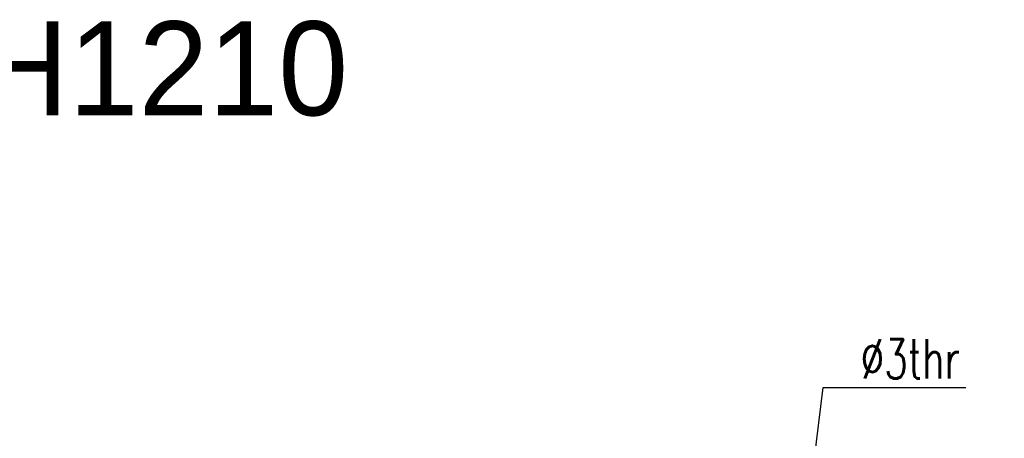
# Model space of a CAD drawing. Header units: millimetres. Extents: x 20 to 679, y 38 to 101.
# Tile 49 of 49: x 63 to 116, y 79 to 101. Entities that reach past the tile are written whole.
import ezdxf

# ---------------------------------------------------------------- set-up
doc = ezdxf.new("R2010")
doc.units = ezdxf.units.MM
doc.header["$LTSCALE"] = 0.1
doc.layers.get('0').update_dxf_attribs({"linetype": 'CONTINUOUS'})
doc.layers.add('DIM', color=4, linetype='CONTINUOUS')
doc.styles.add('DIM-7', font='SIMPLEX.shx', dxfattribs={"width": 0.7, "bigfont": 'chineset.shx'})
doc.dimstyles.new('CNS', dxfattribs={"dimtxt": 3.5, "dimasz": 2.5, "dimexe": 1, "dimexo": 1.5, "dimgap": 0.09, "dimtad": 0, "dimdsep": 46, "dimtxsty": 'DIM-7', "dimcen": 0.09, "dimclrd": 1, "dimclre": 1, "dimclrt": 4, "dimadec": 0, "dimazin": 0, "dimtfac": 1, "dimtix": 1, "dimtmove": 2, "dimatfit": 3, "dimfxl": 1, "dimtvp": 0.971429, "dimtolj": 1, "dimarcsym": 0})

msp = doc.modelspace()

# ---------------------------------------------------------------- texts
msp.add_text('SCNH1210', height=5).set_placement((46.959, 95.943))
at = {"layer": 'DIM', "color": 7, "insert": (108.049, 81.929), "char_height": 2.1, "attachment_point": 7, "style": 'DIM-7'}
msp.add_mtext('\\A1;%%C3thr', dxfattribs=at)

# ---------------------------------------------------------------- leaders
at = {"layer": 'DIM', "color": 7, "annotation_type": 0, "has_hookline": 1, "hookline_direction": 0, "text_width": 5.6}
msp.add_leader([(104.131, 66.118), (106.069, 81.449), (107.569, 81.449)], dimstyle='CNS', override={"dimscale": 0.6, "dimgap": 0.8, "dimtad": 1, "dimclrd": 4, "dimclre": 4, "dimadec": 2, "dimazin": 2, "dimtm": 1e-09, "dimtfac": 0.6, "dimtmove": 1, "dimatfit": 0}, dxfattribs=at)

doc.saveas('drawing.dxf')
